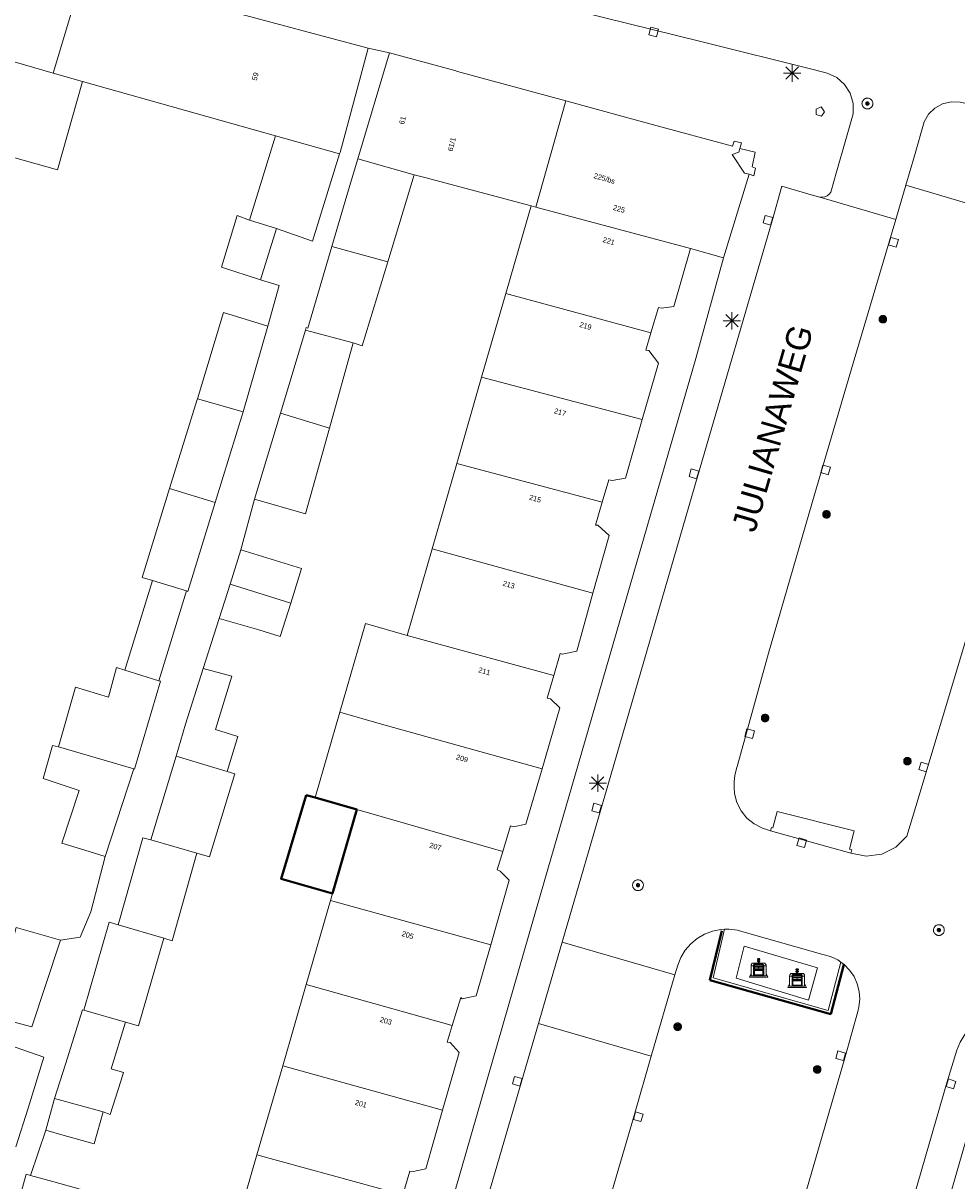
# Model space of a CAD drawing. Header units: metres. Extents: x 135779 to 137489, y 452643 to 455118.
# Tile 62 of 189: x 136535 to 136589, y 453078 to 453144. Entities that reach past the tile are written whole.
import ezdxf
from ezdxf.enums import TextEntityAlignment as Align

# ---------------------------------------------------------------- set-up
doc = ezdxf.new("R2010")
doc.units = ezdxf.units.M
doc.linetypes.add('DGN_Style_3', pattern=[78.572352, 56.123108, -22.449243])
for name, color, linetype, lineweight in [('KTop_BAK_Afval apart plaats', 96, 'Continuous', 13), ('KTop_GBI_Luifel', 40, 'Continuous', 40), ('KTop_NAR_Huisnummer (t)', 7, 'Continuous', 13), ('KTop_ORL_Weg_Straatnaam (t)', 7, 'Continuous', 13), ('KTop_OTD_Open verharding', 15, 'Continuous', 13), ('KTop_PAL_Lichtmast', 40, 'Continuous', 13), ('KTop_PND_Grondvlaksituatie van BAG-pand [tachy]', 1, 'Continuous', 13), ('KTop_PND_Pandscheiding', 40, 'Continuous', 13), ('KTop_PUT_Brandkraan of -put', 1, 'Continuous', 13), ('KTop_PUT_Inspectie- of rioolput', 15, 'Continuous', 13), ('KTop_PUT_Kolk', 15, 'Continuous', 13), ('KTop_VGO_Boom', 92, 'Continuous', 13), ('KTop_VGO_Haag (l)', 92, 'DGN_Style_3', 40), ('KTop_WGD_Fietspad', 40, 'Continuous', 13), ('KTop_WGD_Rijbaan_Lokale weg', 251, 'Continuous', 13), ('KTop_WGD_Rijbaan_Lokale weg_verkeersdrempel', 40, 'Continuous', 13), ('KTop_WGD_Voetpad', 251, 'Continuous', 13), ('KTop_WGD_Voetpad_achterpad', 251, 'Continuous', 13)]:
    doc.layers.add(name, color=color, linetype=linetype, lineweight=lineweight)
doc.styles.add('Style-ROVU', font='ROVU.shx')

# ---------------------------------------------------------------- blocks, each defined once
blk = doc.blocks.new('BAK_Afval_apart_plaats')
at = {"layer": 'KTop_BAK_Afval apart plaats'}
for p, q in [((-0.43, 0.141), (-0.425, 0.168)), ((-0.43, 0.118), (-0.43, 0.141)), ((-0.29, 0.118), (-0.43, 0.118)), ((-0.43, 0.118), (-0.43, -0.457)), ((-0.29, 0.118), (-0.43, 0.118)), ((-0.425, 0.168), (-0.416, 0.193)), ((-0.416, 0.193), (-0.403, 0.215)), ((-0.403, 0.215), (-0.384, 0.24)), ((-0.384, 0.24), (-0.364, 0.258)), ((-0.364, 0.258), (-0.342, 0.272)), ((-0.342, 0.272), (0, 0.272)), ((-0.282, 0.167), (-0.29, 0.146)), ((-0.282, 0.167), (-0.29, 0.146)), ((-0.29, 0.146), (-0.29, 0.118)), ((-0.29, 0.146), (-0.29, 0.118)), ((-0.29, -0.429), (-0.29, 0.118)), ((-0.29, 0.118), (-0.29, -0.429)), ((-0.273, 0.186), (-0.282, 0.167)), ((-0.273, 0.186), (-0.282, 0.167)), ((-0.248, 0.217), (-0.273, 0.186)), ((-0.248, 0.217), (-0.273, 0.186)), ((0.248, 0.217), (-0.248, 0.217)), ((0.248, 0.217), (-0.248, 0.217)), ((-0.242, 0.081), (-0.242, 0.153)), ((-0.242, 0.153), (0.242, 0.153)), ((0.242, 0.081), (-0.242, 0.081)), ((-0.242, 0.034), (-0.242, 0.081)), ((-0.242, 0.081), (0.242, 0.081)), ((-0.242, -0.059), (-0.242, 0.034)), ((-0.242, 0.034), (0.242, 0.034)), ((0.242, 0.034), (-0.242, 0.034)), ((-0.073, 0.513), (-0.072, 0.515)), ((-0.073, 0.513), (-0.073, 0.49)), ((-0.072, 0.511), (-0.073, 0.513)), ((-0.072, 0.511), (-0.073, 0.513)), ((-0.073, 0.49), (-0.072, 0.488)), ((-0.073, 0.399), (-0.073, 0.376)), ((-0.072, 0.397), (-0.073, 0.399)), ((-0.073, 0.376), (-0.072, 0.374)), ((-0.072, 0.515), (-0.071, 0.516)), ((-0.07, 0.51), (-0.072, 0.511)), ((-0.07, 0.51), (-0.072, 0.511)), ((-0.072, 0.488), (-0.07, 0.486)), ((-0.07, 0.396), (-0.072, 0.397)), ((-0.072, 0.374), (-0.07, 0.373)), ((-0.071, 0.516), (-0.07, 0.517)), ((-0.07, 0.517), (-0.067, 0.519)), ((-0.069, 0.509), (-0.07, 0.51)), ((-0.069, 0.509), (-0.07, 0.51)), ((-0.07, 0.486), (-0.069, 0.485)), ((-0.069, 0.395), (-0.07, 0.396)), ((-0.07, 0.373), (-0.069, 0.371)), ((-0.066, 0.507), (-0.069, 0.509)), ((-0.066, 0.507), (-0.069, 0.509)), ((-0.069, 0.485), (-0.066, 0.484)), ((-0.066, 0.394), (-0.069, 0.395)), ((-0.069, 0.371), (-0.066, 0.37)), ((-0.067, 0.519), (-0.065, 0.52)), ((-0.063, 0.506), (-0.066, 0.507)), ((-0.063, 0.506), (-0.066, 0.507)), ((-0.066, 0.484), (-0.063, 0.483)), ((-0.063, 0.392), (-0.066, 0.394)), ((-0.066, 0.37), (-0.063, 0.369)), ((-0.065, 0.52), (-0.061, 0.521)), ((-0.059, 0.505), (-0.063, 0.506)), ((-0.059, 0.505), (-0.063, 0.506)), ((-0.063, 0.483), (-0.059, 0.482)), ((-0.059, 0.391), (-0.063, 0.392)), ((-0.063, 0.369), (-0.059, 0.368)), ((-0.061, 0.521), (-0.055, 0.523)), ((-0.054, 0.504), (-0.059, 0.505)), ((-0.054, 0.504), (-0.059, 0.505)), ((-0.059, 0.482), (-0.054, 0.481)), ((-0.054, 0.39), (-0.059, 0.391)), ((-0.059, 0.368), (-0.054, 0.367)), ((-0.055, 0.523), (-0.049, 0.524)), ((-0.048, 0.503), (-0.054, 0.504)), ((-0.048, 0.503), (-0.054, 0.504)), ((-0.054, 0.481), (-0.048, 0.48)), ((-0.048, 0.389), (-0.054, 0.39)), ((-0.054, 0.367), (-0.048, 0.366)), ((-0.049, 0.524), (-0.043, 0.525)), ((-0.043, 0.502), (-0.048, 0.503)), ((-0.043, 0.502), (-0.048, 0.503)), ((-0.048, 0.48), (-0.043, 0.479)), ((-0.043, 0.388), (-0.048, 0.389)), ((-0.048, 0.366), (-0.043, 0.365)), ((-0.043, 0.525), (-0.035, 0.526)), ((-0.036, 0.501), (-0.043, 0.502)), ((-0.036, 0.501), (-0.043, 0.502)), ((-0.043, 0.479), (-0.036, 0.478)), ((-0.036, 0.388), (-0.043, 0.388)), ((-0.043, 0.365), (-0.036, 0.364)), ((-0.03, 0.501), (-0.036, 0.501)), ((-0.03, 0.501), (-0.036, 0.501)), ((-0.036, 0.478), (-0.03, 0.478)), ((-0.03, 0.387), (-0.036, 0.388)), ((-0.036, 0.364), (-0.03, 0.364)), ((-0.035, 0.526), (-0.029, 0.527)), ((-0.021, 0.5), (-0.03, 0.501)), ((-0.021, 0.5), (-0.03, 0.501)), ((-0.03, 0.478), (-0.028, 0.478)), ((-0.021, 0.387), (-0.03, 0.387)), ((-0.03, 0.364), (-0.028, 0.364)), ((-0.029, 0.527), (-0.023, 0.527)), ((-0.028, 0.478), (-0.021, 0.477)), ((-0.028, 0.468), (-0.028, 0.478)), ((-0.028, 0.478), (-0.021, 0.477)), ((-0.028, 0.4), (-0.028, 0.468)), ((-0.028, 0.468), (-0.021, 0.468)), ((-0.021, 0.468), (-0.028, 0.468)), ((-0.021, 0.4), (-0.028, 0.4)), ((-0.028, 0.364), (-0.021, 0.363)), ((-0.028, 0.355), (-0.028, 0.364)), ((-0.028, 0.364), (-0.021, 0.363)), ((-0.028, 0.272), (-0.028, 0.355)), ((-0.028, 0.355), (-0.021, 0.354)), ((-0.021, 0.354), (-0.028, 0.355)), ((0.028, 0.272), (-0.028, 0.272)), ((-0.023, 0.527), (-0.013, 0.528)), ((-0.014, 0.5), (-0.021, 0.5)), ((-0.014, 0.5), (-0.021, 0.5)), ((-0.021, 0.477), (-0.014, 0.477)), ((-0.021, 0.477), (-0.014, 0.477)), ((-0.021, 0.468), (-0.014, 0.468)), ((-0.014, 0.468), (-0.021, 0.468)), ((-0.014, 0.399), (-0.021, 0.4)), ((-0.014, 0.386), (-0.021, 0.387)), ((-0.021, 0.363), (-0.014, 0.363)), ((-0.021, 0.363), (-0.014, 0.363)), ((-0.021, 0.354), (-0.014, 0.354)), ((-0.014, 0.354), (-0.021, 0.354)), ((0, 0.5), (-0.014, 0.5)), ((0, 0.5), (-0.014, 0.5)), ((-0.014, 0.477), (0, 0.477)), ((-0.014, 0.477), (0, 0.477)), ((-0.014, 0.468), (0, 0.468)), ((0, 0.468), (-0.014, 0.468)), ((0, 0.399), (-0.014, 0.399)), ((0, 0.386), (-0.014, 0.386)), ((-0.014, 0.363), (0, 0.363)), ((-0.014, 0.363), (0, 0.363)), ((-0.014, 0.354), (0, 0.354)), ((0, 0.354), (-0.014, 0.354)), ((-0.013, 0.528), (-0.005, 0.528)), ((-0.005, 0.528), (0, 0.528)), ((0, 0.528), (0.005, 0.528)), ((0, 0.5), (0, 0.477)), ((0, 0.477), (0, 0.5)), ((0, 0.477), (0, 0.5)), ((0, 0.5), (0.014, 0.5)), ((0.014, 0.5), (0, 0.5)), ((0.014, 0.477), (0, 0.477)), ((0, 0.477), (0.014, 0.477)), ((0.014, 0.468), (0, 0.468)), ((0, 0.468), (0, 0.399)), ((0, 0.468), (0, 0.399)), ((0.014, 0.468), (0, 0.468)), ((0, 0.399), (0.014, 0.399)), ((0, 0.363), (0, 0.386)), ((0, 0.363), (0, 0.386)), ((0, 0.386), (0.014, 0.386)), ((0.014, 0.363), (0, 0.363)), ((0, 0.363), (0.014, 0.363)), ((0, 0.354), (0.014, 0.354)), ((0, 0.272), (0, 0.354)), ((0, 0.354), (0, 0.272)), ((0.014, 0.354), (0, 0.354)), ((0, 0.272), (0.342, 0.272)), ((0.028, 0.272), (0, 0.272)), ((0, 0.272), (0.028, 0.272)), ((0.005, 0.528), (0.013, 0.528)), ((0.013, 0.528), (0.023, 0.527)), ((0.014, 0.5), (0.021, 0.5)), ((0.021, 0.5), (0.014, 0.5)), ((0.021, 0.477), (0.014, 0.477)), ((0.014, 0.477), (0.021, 0.477)), ((0.021, 0.468), (0.014, 0.468)), ((0.021, 0.468), (0.014, 0.468)), ((0.014, 0.399), (0.021, 0.4)), ((0.014, 0.386), (0.021, 0.387)), ((0.021, 0.363), (0.014, 0.363)), ((0.014, 0.363), (0.021, 0.363)), ((0.014, 0.354), (0.021, 0.354)), ((0.021, 0.354), (0.014, 0.354)), ((0.021, 0.5), (0.03, 0.501)), ((0.03, 0.501), (0.021, 0.5)), ((0.028, 0.478), (0.021, 0.477)), ((0.021, 0.477), (0.028, 0.478)), ((0.021, 0.468), (0.028, 0.468)), ((0.028, 0.468), (0.021, 0.468)), ((0.028, 0.468), (0.021, 0.468)), ((0.021, 0.4), (0.028, 0.4)), ((0.021, 0.387), (0.03, 0.387)), ((0.028, 0.364), (0.021, 0.363)), ((0.021, 0.363), (0.028, 0.364)), ((0.021, 0.354), (0.028, 0.355)), ((0.028, 0.355), (0.021, 0.354)), ((0.023, 0.527), (0.029, 0.527)), ((0.03, 0.478), (0.028, 0.478)), ((0.028, 0.478), (0.028, 0.468)), ((0.028, 0.4), (0.028, 0.468)), ((0.03, 0.364), (0.028, 0.364)), ((0.028, 0.364), (0.028, 0.355)), ((0.028, 0.355), (0.028, 0.272)), ((0.029, 0.527), (0.035, 0.526)), ((0.03, 0.501), (0.036, 0.501)), ((0.036, 0.501), (0.03, 0.501)), ((0.036, 0.478), (0.03, 0.478)), ((0.03, 0.387), (0.036, 0.388)), ((0.036, 0.364), (0.03, 0.364)), ((0.035, 0.526), (0.043, 0.525)), ((0.036, 0.501), (0.043, 0.502)), ((0.043, 0.502), (0.036, 0.501)), ((0.043, 0.479), (0.036, 0.478)), ((0.036, 0.388), (0.043, 0.388)), ((0.043, 0.365), (0.036, 0.364)), ((0.043, 0.525), (0.049, 0.524)), ((0.043, 0.502), (0.048, 0.503)), ((0.048, 0.503), (0.043, 0.502)), ((0.048, 0.48), (0.043, 0.479)), ((0.043, 0.388), (0.048, 0.389)), ((0.048, 0.366), (0.043, 0.365)), ((0.048, 0.503), (0.054, 0.504)), ((0.054, 0.504), (0.048, 0.503)), ((0.054, 0.481), (0.048, 0.48)), ((0.048, 0.389), (0.054, 0.39)), ((0.054, 0.367), (0.048, 0.366)), ((0.049, 0.524), (0.055, 0.523)), ((0.054, 0.504), (0.059, 0.505)), ((0.059, 0.505), (0.054, 0.504)), ((0.059, 0.482), (0.054, 0.481)), ((0.054, 0.39), (0.059, 0.391)), ((0.059, 0.368), (0.054, 0.367)), ((0.055, 0.523), (0.061, 0.521)), ((0.059, 0.505), (0.063, 0.506)), ((0.063, 0.506), (0.059, 0.505)), ((0.063, 0.483), (0.059, 0.482)), ((0.059, 0.391), (0.063, 0.392)), ((0.063, 0.369), (0.059, 0.368)), ((0.061, 0.521), (0.065, 0.52)), ((0.063, 0.506), (0.066, 0.507)), ((0.066, 0.507), (0.063, 0.506)), ((0.066, 0.484), (0.063, 0.483)), ((0.063, 0.392), (0.066, 0.394)), ((0.066, 0.37), (0.063, 0.369)), ((0.065, 0.52), (0.067, 0.519)), ((0.066, 0.507), (0.069, 0.509)), ((0.069, 0.509), (0.066, 0.507)), ((0.069, 0.485), (0.066, 0.484)), ((0.066, 0.394), (0.069, 0.395)), ((0.069, 0.371), (0.066, 0.37)), ((0.067, 0.519), (0.07, 0.517)), ((0.069, 0.509), (0.07, 0.51)), ((0.07, 0.51), (0.069, 0.509)), ((0.07, 0.486), (0.069, 0.485)), ((0.069, 0.395), (0.07, 0.396)), ((0.07, 0.373), (0.069, 0.371)), ((0.07, 0.517), (0.071, 0.516)), ((0.07, 0.51), (0.072, 0.511)), ((0.072, 0.511), (0.07, 0.51)), ((0.072, 0.488), (0.07, 0.486)), ((0.07, 0.396), (0.072, 0.397)), ((0.072, 0.374), (0.07, 0.373)), ((0.071, 0.516), (0.072, 0.515)), ((0.072, 0.515), (0.073, 0.513)), ((0.072, 0.511), (0.073, 0.513)), ((0.073, 0.513), (0.072, 0.511)), ((0.073, 0.49), (0.072, 0.488)), ((0.072, 0.397), (0.073, 0.399)), ((0.073, 0.376), (0.072, 0.374)), ((0.073, 0.513), (0.073, 0.49)), ((0.073, 0.399), (0.073, 0.376)), ((0.242, 0.153), (0.242, 0.081)), ((0.242, 0.081), (0.242, 0.034)), ((0.242, 0.034), (0.242, -0.059)), ((0.273, 0.186), (0.248, 0.217)), ((0.273, 0.186), (0.248, 0.217)), ((0.282, 0.167), (0.273, 0.186)), ((0.282, 0.167), (0.273, 0.186)), ((0.29, 0.146), (0.282, 0.167)), ((0.29, 0.146), (0.282, 0.167)), ((0.29, 0.118), (0.29, 0.146)), ((0.29, 0.118), (0.29, 0.146)), ((0.43, 0.118), (0.29, 0.118)), ((0.29, 0.118), (0.29, -0.429)), ((0.43, 0.118), (0.29, 0.118)), ((0.29, -0.429), (0.29, 0.118)), ((0.342, 0.272), (0.364, 0.258)), ((0.364, 0.258), (0.384, 0.24)), ((0.384, 0.24), (0.403, 0.215)), ((0.403, 0.215), (0.416, 0.193)), ((0.416, 0.193), (0.425, 0.168)), ((0.425, 0.168), (0.43, 0.141)), ((0.43, 0.141), (0.43, 0.118)), ((0.43, -0.457), (0.43, 0.118)), ((-0.528, -0.528), (-0.43, -0.332)), ((0.528, -0.528), (-0.528, -0.528)), ((-0.43, -0.332), (-0.43, -0.457)), ((-0.43, -0.457), (0.43, -0.457)), ((-0.43, -0.457), (0.43, -0.457)), ((0.29, -0.429), (-0.29, -0.429)), ((-0.29, -0.429), (0.29, -0.429)), ((0.242, -0.059), (-0.242, -0.059)), ((-0.242, -0.059), (-0.242, -0.092)), ((0.242, -0.059), (-0.242, -0.059)), ((-0.242, -0.092), (0.242, -0.092)), ((-0.242, -0.11), (-0.242, -0.092)), ((-0.242, -0.092), (0.242, -0.092)), ((0.242, -0.11), (-0.242, -0.11)), ((0.242, -0.11), (-0.242, -0.11)), ((-0.242, -0.147), (0.242, -0.147)), ((-0.242, -0.41), (-0.242, -0.147)), ((0.242, -0.41), (-0.242, -0.41)), ((0.242, -0.11), (0.242, -0.059)), ((0.242, -0.092), (0.242, -0.11)), ((0.242, -0.092), (0.242, -0.11)), ((0.242, -0.147), (0.242, -0.41)), ((0.43, -0.457), (0.43, -0.332)), ((0.43, -0.332), (0.528, -0.528))]:
    blk.add_line(p, q, dxfattribs=at)
at = {"layer": 'KTop_BAK_Afval apart plaats', "flags": 128}
blk.add_lwpolyline([(0.029, 0.413), (0.035, 0.412), (0.043, 0.411), (0.049, 0.41), (0.055, 0.409), (0.061, 0.407), (0.065, 0.406), (0.067, 0.405), (0.07, 0.403), (0.071, 0.402), (0.072, 0.401), (0.073, 0.399), (0.072, 0.397), (0.07, 0.396), (0.069, 0.395), (0.066, 0.394), (0.063, 0.392), (0.059, 0.391), (0.054, 0.39), (0.048, 0.389), (0.043, 0.388), (0.036, 0.388), (0.03, 0.387), (0.021, 0.387), (0.014, 0.386), (0, 0.386), (-0.014, 0.386), (-0.021, 0.387), (-0.03, 0.387), (-0.036, 0.388), (-0.043, 0.388), (-0.048, 0.389), (-0.054, 0.39), (-0.059, 0.391), (-0.063, 0.392), (-0.066, 0.394), (-0.069, 0.395), (-0.07, 0.396), (-0.072, 0.397), (-0.073, 0.399), (-0.072, 0.401), (-0.071, 0.402), (-0.07, 0.403), (-0.067, 0.405), (-0.065, 0.406), (-0.061, 0.407), (-0.055, 0.409), (-0.049, 0.41), (-0.043, 0.411), (-0.035, 0.412), (-0.029, 0.413), (-0.028, 0.413), (-0.028, 0.4), (-0.021, 0.4), (-0.014, 0.399), (0, 0.399), (0.014, 0.399), (0.021, 0.4), (0.028, 0.4), (0.028, 0.413), (0.029, 0.413), (0.028, 0.413)], dxfattribs=at)
at = {"layer": 'KTop_BAK_Afval apart plaats'}
for p in [(0, 0), (-0.43, -0.457)]:
    blk.add_point(p, dxfattribs=at)
blk = doc.blocks.new('PAL_Lichtmast')
at = {"layer": 'KTop_PAL_Lichtmast'}
for p, q in [((-0.354, -0.354), (0.354, 0.354)), ((0.354, -0.354), (-0.354, 0.354)), ((0, -0.5), (0, 0.5)), ((-0.5, 0), (0.5, 0))]:
    blk.add_line(p, q, dxfattribs=at)
blk = doc.blocks.new('PUT_Brandkraan_of_-put')
at = {"layer": 'KTop_PUT_Brandkraan of -put'}
for p, q in [((-0.25, 0.034), (0, 0.25)), ((-0.158, -0.25), (-0.25, 0.034)), ((0, 0.25), (0.25, 0.033)), ((0.25, 0.033), (0.158, -0.25)), ((0.158, -0.25), (-0.158, -0.25))]:
    blk.add_line(p, q, dxfattribs=at)
blk = doc.blocks.new('PUT_Inspectie-_of_rioolput')
at = {"layer": 'KTop_PUT_Inspectie- of rioolput', "flags": 128}
for points in [[(0.31, 0), (0.308, 0.032), (0.303, 0.064), (0.294, 0.095), (0.283, 0.126), (0.268, 0.155), (0.25, 0.182), (0.23, 0.207), (0.207, 0.23), (0.182, 0.25), (0.154, 0.268), (0.126, 0.283), (0.095, 0.294), (0.064, 0.303), (0.032, 0.308), (0, 0.309), (-0.032, 0.308), (-0.064, 0.303), (-0.096, 0.294), (-0.126, 0.283), (-0.155, 0.268), (-0.182, 0.25), (-0.207, 0.23), (-0.23, 0.207), (-0.25, 0.182), (-0.268, 0.154), (-0.283, 0.126), (-0.294, 0.095), (-0.303, 0.064), (-0.308, 0.032), (-0.309, 0), (-0.308, -0.032), (-0.303, -0.064), (-0.294, -0.096), (-0.283, -0.126), (-0.268, -0.155), (-0.25, -0.182), (-0.23, -0.207), (-0.207, -0.23), (-0.182, -0.25), (-0.155, -0.268), (-0.126, -0.283), (-0.096, -0.294), (-0.064, -0.303), (-0.032, -0.308), (0, -0.309), (0.032, -0.308), (0.064, -0.303), (0.095, -0.294), (0.126, -0.283), (0.155, -0.268), (0.182, -0.25), (0.207, -0.23), (0.23, -0.207), (0.25, -0.182), (0.268, -0.155), (0.283, -0.126), (0.294, -0.096), (0.303, -0.064), (0.308, -0.032), (0.31, 0)], [(0.095, 0), (0.094, 0.009), (0.092, 0.019), (0.09, 0.029), (0.086, 0.038), (0.082, 0.047), (0.076, 0.055), (0.07, 0.063), (0.063, 0.07), (0.055, 0.076), (0.047, 0.082), (0.038, 0.086), (0.029, 0.09), (0.019, 0.092), (0.009, 0.094), (0, 0.094), (-0.01, 0.094), (-0.02, 0.092), (-0.029, 0.09), (-0.039, 0.086), (-0.048, 0.082), (-0.056, 0.076), (-0.064, 0.07), (-0.071, 0.063), (-0.077, 0.055), (-0.082, 0.047), (-0.087, 0.038), (-0.09, 0.029), (-0.093, 0.019), (-0.094, 0.009), (-0.095, 0), (-0.094, -0.01), (-0.093, -0.02), (-0.09, -0.029), (-0.087, -0.039), (-0.082, -0.048), (-0.077, -0.056), (-0.071, -0.064), (-0.064, -0.071), (-0.056, -0.077), (-0.047, -0.082), (-0.039, -0.087), (-0.029, -0.09), (-0.02, -0.093), (-0.01, -0.094), (0, -0.095), (0.009, -0.094), (0.019, -0.093), (0.029, -0.09), (0.038, -0.087), (0.047, -0.082), (0.055, -0.077), (0.063, -0.071), (0.07, -0.064), (0.076, -0.056), (0.082, -0.047), (0.086, -0.039), (0.09, -0.029), (0.092, -0.02), (0.094, -0.01), (0.095, 0)], [(0.035, 0), (0.034, 0.003), (0.034, 0.007), (0.033, 0.01), (0.031, 0.014), (0.03, 0.017), (0.028, 0.02), (0.026, 0.023), (0.023, 0.026), (0.02, 0.028), (0.017, 0.03), (0.014, 0.031), (0.01, 0.033), (0.007, 0.034), (0.003, 0.034), (0, 0.034), (-0.004, 0.034), (-0.007, 0.034), (-0.011, 0.033), (-0.014, 0.031), (-0.018, 0.03), (-0.021, 0.028), (-0.023, 0.026), (-0.026, 0.023), (-0.028, 0.02), (-0.03, 0.017), (-0.032, 0.014), (-0.033, 0.01), (-0.034, 0.007), (-0.035, 0.003), (-0.035, 0), (-0.035, -0.004), (-0.034, -0.007), (-0.033, -0.011), (-0.032, -0.014), (-0.03, -0.018), (-0.028, -0.021), (-0.026, -0.023), (-0.023, -0.026), (-0.021, -0.028), (-0.017, -0.03), (-0.014, -0.032), (-0.011, -0.033), (-0.007, -0.034), (-0.004, -0.035), (0, -0.035), (0.003, -0.035), (0.007, -0.034), (0.01, -0.033), (0.014, -0.032), (0.017, -0.03), (0.02, -0.028), (0.023, -0.026), (0.026, -0.023), (0.028, -0.021), (0.03, -0.017), (0.031, -0.014), (0.033, -0.011), (0.034, -0.007), (0.034, -0.004), (0.035, 0)], [(0.01, 0.02), (0.007, 0.02), (0.005, 0.021), (0.003, 0.022), (0.001, 0.022), (-0.001, 0.022), (-0.004, 0.022), (-0.006, 0.021), (-0.008, 0.02), (-0.01, 0.019), (-0.012, 0.018), (-0.014, 0.017), (-0.016, 0.015), (-0.017, 0.013), (-0.019, 0.012), (-0.02, 0.009), (-0.021, 0.007), (-0.022, 0.005), (-0.022, 0.003), (-0.022, 0.001), (-0.022, -0.001), (-0.022, -0.004), (-0.022, -0.006), (-0.021, -0.008), (-0.02, -0.01), (-0.019, -0.012), (-0.017, -0.014), (-0.016, -0.016), (-0.014, -0.017), (-0.012, -0.019), (-0.01, -0.02), (-0.008, -0.021), (-0.006, -0.022), (-0.003, -0.022), (-0.001, -0.022), (0.001, -0.022), (0.003, -0.022), (0.005, -0.022), (0.008, -0.021), (0.01, -0.02), (0.012, -0.019), (0.014, -0.017), (0.015, -0.016), (0.017, -0.014), (0.018, -0.012), (0.02, -0.01), (0.02, -0.008), (0.021, -0.006), (0.022, -0.003), (0.022, -0.001), (0.022, 0.001), (0.022, 0.003), (0.021, 0.005), (0.02, 0.008), (0.019, 0.01), (0.018, 0.012), (0.017, 0.014), (0.015, 0.015), (0.013, 0.017), (0.012, 0.018), (0.01, 0.02)]]:
    blk.add_lwpolyline(points, dxfattribs=at)
blk = doc.blocks.new('PUT_Kolk')
at = {"layer": 'KTop_PUT_Kolk', "flags": 128}
blk.add_lwpolyline([(0.225, -0.225), (0.225, 0.225), (-0.225, 0.225), (-0.225, -0.225), (0.225, -0.225)], dxfattribs=at)
blk = doc.blocks.new('VGO_Boom')
at = {"layer": 'KTop_VGO_Boom', "flags": 128}
for points in [[(0.215, 0), (0.214, 0.022), (0.21, 0.045), (0.204, 0.066), (0.196, 0.087), (0.186, 0.108), (0.174, 0.126), (0.16, 0.144), (0.144, 0.16), (0.126, 0.174), (0.107, 0.186), (0.087, 0.196), (0.066, 0.204), (0.045, 0.21), (0.022, 0.214), (-0.001, 0.215), (-0.023, 0.214), (-0.045, 0.21), (-0.067, 0.204), (-0.088, 0.196), (-0.108, 0.186), (-0.127, 0.174), (-0.144, 0.16), (-0.16, 0.144), (-0.174, 0.126), (-0.187, 0.107), (-0.197, 0.087), (-0.205, 0.066), (-0.211, 0.045), (-0.214, 0.022), (-0.215, -0.001), (-0.214, -0.023), (-0.211, -0.045), (-0.205, -0.067), (-0.197, -0.088), (-0.187, -0.108), (-0.174, -0.127), (-0.16, -0.144), (-0.144, -0.16), (-0.127, -0.174), (-0.108, -0.187), (-0.088, -0.197), (-0.067, -0.205), (-0.045, -0.211), (-0.023, -0.214), (0, -0.215), (0.022, -0.214), (0.045, -0.211), (0.066, -0.205), (0.087, -0.197), (0.108, -0.187), (0.126, -0.174), (0.144, -0.16), (0.16, -0.144), (0.174, -0.127), (0.186, -0.108), (0.196, -0.088), (0.204, -0.067), (0.21, -0.045), (0.214, -0.023), (0.215, -0.001)], [(0.155, 0), (0.154, 0.016), (0.152, 0.032), (0.147, 0.048), (0.142, 0.063), (0.134, 0.078), (0.125, 0.091), (0.115, 0.104), (0.104, 0.115), (0.091, 0.125), (0.077, 0.134), (0.063, 0.142), (0.048, 0.147), (0.032, 0.152), (0.016, 0.154), (-0.001, 0.155), (-0.017, 0.154), (-0.033, 0.152), (-0.048, 0.147), (-0.064, 0.142), (-0.078, 0.134), (-0.092, 0.125), (-0.104, 0.115), (-0.116, 0.104), (-0.126, 0.091), (-0.135, 0.077), (-0.142, 0.063), (-0.148, 0.048), (-0.152, 0.032), (-0.155, 0.016), (-0.155, -0.001), (-0.155, -0.017), (-0.152, -0.033), (-0.148, -0.048), (-0.142, -0.064), (-0.135, -0.078), (-0.126, -0.092), (-0.116, -0.104), (-0.104, -0.116), (-0.092, -0.126), (-0.078, -0.135), (-0.064, -0.142), (-0.048, -0.148), (-0.033, -0.152), (-0.017, -0.155), (0, -0.155), (0.016, -0.155), (0.032, -0.152), (0.048, -0.148), (0.063, -0.142), (0.078, -0.135), (0.091, -0.126), (0.104, -0.116), (0.115, -0.104), (0.125, -0.092), (0.134, -0.078), (0.142, -0.064), (0.147, -0.048), (0.152, -0.033), (0.154, -0.017), (0.155, -0.001)], [(0.095, 0), (0.094, 0.01), (0.093, 0.02), (0.09, 0.029), (0.087, 0.039), (0.082, 0.048), (0.077, 0.056), (0.071, 0.064), (0.064, 0.071), (0.056, 0.077), (0.047, 0.082), (0.039, 0.087), (0.029, 0.09), (0.02, 0.093), (0.01, 0.094), (-0.001, 0.095), (-0.01, 0.094), (-0.02, 0.093), (-0.03, 0.09), (-0.039, 0.087), (-0.048, 0.082), (-0.056, 0.077), (-0.064, 0.071), (-0.071, 0.064), (-0.077, 0.056), (-0.083, 0.047), (-0.087, 0.039), (-0.091, 0.029), (-0.093, 0.02), (-0.095, 0.01), (-0.095, -0.001), (-0.095, -0.01), (-0.093, -0.02), (-0.091, -0.03), (-0.087, -0.039), (-0.083, -0.048), (-0.077, -0.056), (-0.071, -0.064), (-0.064, -0.071), (-0.056, -0.077), (-0.048, -0.083), (-0.039, -0.087), (-0.03, -0.091), (-0.02, -0.093), (-0.01, -0.095), (0, -0.095), (0.01, -0.095), (0.02, -0.093), (0.029, -0.091), (0.039, -0.087), (0.048, -0.083), (0.056, -0.077), (0.064, -0.071), (0.071, -0.064), (0.077, -0.056), (0.082, -0.048), (0.087, -0.039), (0.09, -0.03), (0.093, -0.02), (0.094, -0.01), (0.095, -0.001)], [(0.035, 0), (0.035, 0.004), (0.034, 0.007), (0.033, 0.011), (0.032, 0.014), (0.03, 0.018), (0.028, 0.021), (0.026, 0.023), (0.023, 0.026), (0.021, 0.028), (0.017, 0.03), (0.014, 0.032), (0.011, 0.033), (0.007, 0.034), (0.004, 0.035), (-0.001, 0.035), (-0.004, 0.035), (-0.008, 0.034), (-0.011, 0.033), (-0.015, 0.032), (-0.018, 0.03), (-0.021, 0.028), (-0.024, 0.026), (-0.027, 0.023), (-0.029, 0.021), (-0.031, 0.017), (-0.032, 0.014), (-0.034, 0.011), (-0.035, 0.007), (-0.035, 0.004), (-0.035, -0.001), (-0.035, -0.004), (-0.035, -0.008), (-0.034, -0.011), (-0.032, -0.015), (-0.031, -0.018), (-0.029, -0.021), (-0.027, -0.024), (-0.024, -0.027), (-0.021, -0.029), (-0.018, -0.031), (-0.015, -0.032), (-0.011, -0.034), (-0.008, -0.035), (-0.004, -0.035), (0, -0.035), (0.004, -0.035), (0.007, -0.035), (0.011, -0.034), (0.014, -0.032), (0.018, -0.031), (0.021, -0.029), (0.023, -0.027), (0.026, -0.024), (0.028, -0.021), (0.03, -0.018), (0.032, -0.015), (0.033, -0.011), (0.034, -0.008), (0.035, -0.004), (0.035, 0)]]:
    blk.add_lwpolyline(points, dxfattribs=at)

msp = doc.modelspace()

# ---------------------------------------------------------------- linework, layer by layer
at = {"layer": 'KTop_GBI_Luifel', "flags": 128}
msp.add_lwpolyline([(136551.605, 453100.038), (136550.173, 453095.246), (136553.114, 453094.396), (136554.506, 453099.213), (136552.135, 453099.898), (136551.605, 453100.038)], dxfattribs=at)
at = {"layer": 'KTop_OTD_Open verharding', "flags": 128}
msp.add_lwpolyline([(136578.198, 453097.99), (136578.258, 453098.187), (136578.34, 453098.172), (136578.59, 453099.092), (136582.992, 453097.991), (136582.726, 453096.935), (136582.859, 453096.907), (136582.814, 453096.714)], dxfattribs=at)
at = {"layer": 'KTop_PND_Grondvlaksituatie van BAG-pand [tachy]', "flags": 128}
for points in [[(136555.156, 453142.821), (136538.855, 453147.18), (136538.805, 453147.003)], [(136553.529, 453136.769), (136553.551, 453136.841), (136555.156, 453142.821)], [(136556.376, 453142.549), (136554.567, 453136.477)], [(136566.493, 453139.793), (136560.286, 453141.484), (136560.118, 453141.53), (136556.376, 453142.549)], [(136534.921, 453136.544), (136537.377, 453135.857), (136538.799, 453140.899)], [(136538.799, 453140.899), (136549.854, 453137.805)], [(136576.456, 453137.077), (136576.545, 453137.401), (136576.123, 453137.49), (136576.028, 453137.195), (136571.512, 453138.426), (136566.493, 453139.793)], [(136549.854, 453137.805), (136548.37, 453132.96)], [(136576.982, 453135.605), (136576.715, 453135.652), (136576.013, 453136.73), (136576.384, 453136.866), (136576.456, 453137.077)], [(136549.91, 453132.493), (136551.981, 453131.766), (136553.529, 453136.769)], [(136554.567, 453136.477), (136554.041, 453134.713), (136553.082, 453131.462)], [(136556.283, 453130.577), (136557.801, 453135.565)], [(136557.801, 453135.565), (136558.411, 453135.402), (136564.495, 453133.78)], [(136575.516, 453130.806), (136576.982, 453135.605)], [(136564.495, 453133.78), (136563.045, 453128.762)], [(136548.37, 453132.96), (136547.663, 453133.237), (136546.76, 453130.274), (136548.996, 453129.551)], [(136548.996, 453129.551), (136549.91, 453132.493)], [(136553.082, 453131.462), (136551.703, 453126.785), (136551.609, 453126.816), (136551.567, 453126.676)], [(136571.356, 453126.506), (136571.8, 453127.968), (136571.964, 453127.927), (136572.678, 453128.021), (136573.626, 453131.346)], [(136573.626, 453131.346), (136575.516, 453130.806)], [(136554.303, 453125.936), (136554.82, 453125.767), (136556.283, 453130.577)], [(136563.045, 453128.762), (136561.66, 453123.968)], [(136549.413, 453126.889), (136546.869, 453127.683), (136545.379, 453122.732)], [(136547.995, 453121.989), (136549.413, 453126.889)], [(136551.567, 453126.676), (136550.134, 453121.906)], [(136570.864, 453121.547), (136571.786, 453124.774), (136571.234, 453125.506), (136571.059, 453125.526), (136571.356, 453126.506)], [(136552.941, 453121.062), (136554.303, 453125.936)], [(136561.66, 453123.968), (136560.232, 453119.026)], [(136545.379, 453122.732), (136545.369, 453122.699), (136543.789, 453117.596)], [(136546.399, 453116.794), (136547.995, 453121.989)], [(136550.134, 453121.906), (136548.659, 453116.995)], [(136568.561, 453116.813), (136568.944, 453118.097), (136569.134, 453118.052), (136569.907, 453118.195), (136570.864, 453121.547)], [(136548.659, 453116.995), (136551.57, 453116.152), (136552.941, 453121.062)], [(136560.232, 453119.026), (136558.822, 453114.146)], [(136543.789, 453117.596), (136542.215, 453112.51), (136542.807, 453112.328)], [(136544.749, 453111.735), (136544.834, 453111.709), (136546.399, 453116.794)], [(136568.036, 453111.597), (136568.963, 453114.903), (136568.311, 453115.494), (136568.176, 453115.5), (136568.561, 453116.813)], [(136547.877, 453114.083), (136547.255, 453112.121)], [(136550.724, 453111.027), (136551.347, 453113.021), (136550.111, 453113.407), (136547.877, 453114.083)], [(136558.822, 453114.146), (136557.387, 453109.179)], [(136542.807, 453112.328), (136541.218, 453107.193)], [(136547.255, 453112.121), (136546.633, 453110.159)], [(136543.166, 453106.592), (136544.749, 453111.735)], [(136565.799, 453106.888), (136566.168, 453108.15), (136566.278, 453108.119), (136567.108, 453108.287), (136568.036, 453111.597)], [(136546.633, 453110.159), (136548.892, 453109.506), (136550.128, 453109.12), (136550.724, 453111.027)], [(136557.387, 453109.179), (136555.016, 453109.865), (136553.546, 453104.78)], [(136541.218, 453107.193), (136540.75, 453107.348), (136540.291, 453105.639), (136538.395, 453106.218), (136537.422, 453102.798)], [(136545.72, 453107.29), (136544.708, 453104.107), (136544.158, 453102.274)], [(136547.095, 453101.395), (136547.701, 453103.4), (136546.419, 453103.787), (136547.359, 453106.852), (136545.72, 453107.29)], [(136541.731, 453101.548), (136541.787, 453101.533), (136543.269, 453106.559), (136543.166, 453106.592)], [(136565.121, 453101.549), (136566.132, 453105.045), (136565.6, 453105.556), (136565.42, 453105.597), (136565.799, 453106.888)], [(136553.546, 453104.78), (136552.135, 453099.898), (136554.506, 453099.213)], [(136537.422, 453102.798), (136537.089, 453102.886), (136536.551, 453100.992), (136538.608, 453100.307), (136537.62, 453097.291), (136538.932, 453096.885), (136540.107, 453096.522)], [(136544.158, 453102.274), (136542.706, 453097.471)], [(136540.107, 453096.522), (136541.731, 453101.548)], [(136545.348, 453096.71), (136546.08, 453096.499), (136547.521, 453101.267), (136547.095, 453101.395)], [(136562.875, 453096.807), (136563.317, 453098.276), (136563.477, 453098.231), (136564.202, 453098.374), (136565.121, 453101.549)], [(136554.506, 453099.213), (136553.114, 453094.396), (136552.999, 453093.997)], [(136542.706, 453097.471), (136542.255, 453097.601), (136540.839, 453092.604)], [(136543.465, 453091.838), (136543.945, 453091.698), (136545.348, 453096.71)], [(136562.182, 453091.469), (136563.246, 453095.165), (136562.724, 453095.692), (136562.559, 453095.757), (136562.875, 453096.807)], [(136552.999, 453093.997), (136551.611, 453089.193)], [(136540.839, 453092.604), (136540.32, 453092.756), (136538.875, 453087.725)], [(136537.531, 453091.734), (136535, 453092.46), (136533.662, 453087.403)], [(136533.662, 453087.403), (136533.653, 453087.368), (136535.891, 453086.761), (136537.501, 453091.621), (136537.531, 453091.734)], [(136541.261, 453087.037), (136542.016, 453086.82), (136543.465, 453091.838)], [(136559.973, 453086.844), (136560.461, 453088.441), (136560.551, 453088.37), (136561.34, 453088.548), (136562.182, 453091.469)], [(136551.611, 453089.193), (136550.265, 453084.535)], [(136538.875, 453087.725), (136538.791, 453087.751), (136537.826, 453084.624), (136537.205, 453082.672)], [(136539.975, 453081.903), (136540.384, 453081.749), (136540.988, 453083.649), (136541.141, 453084.145), (136540.436, 453084.362), (136541.261, 453087.037)], [(136559.424, 453081.998), (136560.37, 453085.29), (136559.867, 453085.871), (136559.678, 453085.882), (136559.973, 453086.844)], [(136534.985, 453079.898), (136535.695, 453082.101), (136536.592, 453085.026), (136534.566, 453085.73), (136533.635, 453086.03)], [(136550.265, 453084.535), (136548.793, 453079.443)], [(136537.205, 453082.672), (136536.695, 453080.848)], [(136536.695, 453080.848), (136537.612, 453080.592), (136539.464, 453080.074), (136539.975, 453081.903)], [(136557.145, 453077.152), (136557.54, 453078.504), (136557.635, 453078.464), (136558.46, 453078.642), (136559.424, 453081.998)], [(136548.793, 453079.443), (136547.488, 453074.926)], [(136535.816, 453078.257), (136535.565, 453078.325), (136534.132, 453073.14), (136534.234, 453073.111)], [(136536.671, 453072.421), (136536.673, 453072.427), (136537.151, 453072.281), (136538.675, 453077.474), (136536.806, 453077.988), (136535.816, 453078.257)]]:
    msp.add_lwpolyline(points, dxfattribs=at)
at = {"layer": 'KTop_PND_Pandscheiding', "flags": 128}
for points in [[(136537.126, 453141.383), (136538.805, 453147.003)], [(136528.223, 453143.957), (136537.126, 453141.383)], [(136538.799, 453140.899), (136537.126, 453141.383)], [(136566.493, 453139.793), (136564.77, 453133.707)], [(136553.529, 453136.769), (136549.854, 453137.805)], [(136557.801, 453135.565), (136554.567, 453136.477)], [(136564.77, 453133.707), (136564.495, 453133.78)], [(136573.626, 453131.346), (136564.77, 453133.707)], [(136549.91, 453132.493), (136548.37, 453132.96)], [(136556.283, 453130.577), (136553.082, 453131.462)], [(136563.045, 453128.762), (136571.356, 453126.506)], [(136551.567, 453126.676), (136554.303, 453125.936)], [(136561.66, 453123.968), (136570.864, 453121.547)], [(136547.995, 453121.989), (136545.379, 453122.732)], [(136550.134, 453121.906), (136552.941, 453121.062)], [(136560.232, 453119.026), (136568.561, 453116.813)], [(136543.789, 453117.596), (136546.399, 453116.794)], [(136568.036, 453111.597), (136558.822, 453114.146)], [(136542.807, 453112.328), (136544.749, 453111.735)], [(136547.255, 453112.121), (136550.724, 453111.027)], [(136565.799, 453106.888), (136557.387, 453109.179)], [(136541.218, 453107.193), (136543.166, 453106.592)], [(136565.121, 453101.549), (136555.917, 453104.094), (136553.546, 453104.78)], [(136541.731, 453101.548), (136537.422, 453102.798)], [(136544.158, 453102.274), (136546.508, 453101.57), (136547.095, 453101.395)], [(136562.875, 453096.807), (136554.506, 453099.213)], [(136542.706, 453097.471), (136545.348, 453096.71)], [(136552.999, 453093.997), (136562.182, 453091.469)], [(136540.839, 453092.604), (136543.465, 453091.838)], [(136551.611, 453089.193), (136559.973, 453086.844)], [(136538.875, 453087.725), (136541.261, 453087.037)], [(136550.265, 453084.535), (136559.424, 453081.998)], [(136537.205, 453082.672), (136539.975, 453081.903)], [(136548.793, 453079.443), (136557.145, 453077.152)]]:
    msp.add_lwpolyline(points, dxfattribs=at)
at = {"layer": 'KTop_VGO_Haag (l)', "flags": 128}
msp.add_lwpolyline([(136575.418, 453092.258), (136574.725, 453089.442), (136581.67, 453087.489), (136582.412, 453090.346)], dxfattribs=at)
at = {"layer": 'KTop_WGD_Fietspad', "flags": 128}
for points in [[(136525.661, 453155.352), (136530.406, 453154.122), (136531.589, 453153.817), (136539.263, 453151.836), (136547.251, 453149.842), (136556.571, 453147.532), (136562.997, 453145.977), (136574.284, 453143.18), (136580.736, 453141.573), (136581.457, 453141.389), (136581.998, 453141.133), (136582.447, 453140.736), (136582.767, 453140.231), (136582.935, 453139.656), (136582.936, 453139.058), (136582.514, 453137.579), (136582.005, 453135.787), (136581.661, 453134.573), (136581.574, 453134.452), (136581.459, 453134.357), (136581.322, 453134.299), (136581.175, 453134.276), (136581.028, 453134.293)], [(136585.963, 453134.971), (136586.447, 453136.643), (136587, 453138.59), (136587.253, 453139.033), (136587.617, 453139.39), (136588.065, 453139.634), (136588.562, 453139.747), (136589.071, 453139.72), (136589.338, 453139.662), (136597.735, 453137.852)], [(136585.963, 453134.971), (136585.394, 453133.007)]]:
    msp.add_lwpolyline(points, dxfattribs=at)
at = {"layer": 'KTop_WGD_Rijbaan_Lokale weg', "flags": 128}
for points in [[(136581.028, 453134.293), (136580.529, 453134.418), (136578.86, 453134.92), (136578.303, 453132.925), (136574.053, 453118.349), (136568.882, 453100.592), (136566.269, 453091.617)], [(136581.028, 453134.293), (136585.394, 453133.007)], [(136585.394, 453133.007), (136582.949, 453124.782), (136580.755, 453117.303), (136578.089, 453108.177), (136576.336, 453101.815), (136576.235, 453101.488), (136576.165, 453101.154), (136576.126, 453100.814), (136576.119, 453100.472), (136576.144, 453100.131), (136576.282, 453099.616), (136576.523, 453099.141), (136576.858, 453098.727), (136577.271, 453098.39), (136577.745, 453098.147), (136578.198, 453097.99)], [(136582.814, 453096.714), (136583.692, 453096.544), (136584.578, 453096.664), (136585.379, 453097.061), (136586.01, 453097.694), (136586.526, 453099.381), (136589.266, 453108.474), (136592.939, 453121.115), (136595.615, 453130.462)], [(136578.198, 453097.99), (136582.814, 453096.714)], [(136575.577, 453092.355), (136575.36, 453092.348), (136574.885, 453092.253), (136574.432, 453092.08), (136574.014, 453091.836), (136573.641, 453091.527), (136573.325, 453091.16), (136573.073, 453090.746), (136572.892, 453090.297), (136572.73, 453089.737)], [(136575.577, 453092.355), (136575.844, 453092.364), (136576.324, 453092.3), (136576.434, 453092.274), (136581.213, 453090.904), (136581.648, 453090.789), (136582.055, 453090.598), (136582.239, 453090.469)], [(136566.269, 453091.617), (136572.73, 453089.737)], [(136565.504, 453026.037), (136565.66, 453026.587), (136566.295, 453028.819), (136570.745, 453044.172), (136576.841, 453065.565), (136582.475, 453085.056), (136583.203, 453087.654), (136583.267, 453087.904), (136583.317, 453088.351), (136583.286, 453088.8), (136583.177, 453089.237), (136582.993, 453089.647), (136582.739, 453090.018), (136582.423, 453090.339), (136582.239, 453090.469)], [(136576.497, 453042.742), (136588.298, 453083.561), (136588.884, 453085.437), (136589.073, 453085.89), (136589.34, 453086.328), (136589.672, 453086.719), (136590.06, 453087.054), (136590.496, 453087.324), (136590.968, 453087.523), (136591.466, 453087.647), (136591.977, 453087.692), (136592.267, 453087.655), (136593.074, 453087.496), (136593.862, 453087.26), (136595.539, 453086.747), (136614.672, 453081.301), (136627.88, 453077.669)], [(136564.912, 453086.961), (136557.608, 453061.941), (136551.799, 453041.742), (136548.789, 453031.45), (136546.222, 453022.674), (136544.406, 453016.369), (136544.289, 453015.967)], [(136571.38, 453085.079), (136564.912, 453086.961)], [(136571.38, 453085.079), (136570.4, 453081.695), (136568.741, 453076.023)]]:
    msp.add_lwpolyline(points, dxfattribs=at)
at = {"layer": 'KTop_WGD_Rijbaan_Lokale weg_verkeersdrempel', "flags": 128}
for points in [[(136566.269, 453091.617), (136565.375, 453088.546), (136564.912, 453086.961)], [(136572.73, 453089.737), (136571.38, 453085.079)]]:
    msp.add_lwpolyline(points, dxfattribs=at)
at = {"layer": 'KTop_WGD_Voetpad', "flags": 128}
for points in [[(136556.376, 453142.549), (136555.156, 453142.821)], [(136576.456, 453137.077), (136577.334, 453136.864), (136577.148, 453136.028), (136577.354, 453135.944), (136577.253, 453135.508), (136576.982, 453135.605)], [(136595.893, 453132.04), (136585.963, 453134.971)], [(136575.516, 453130.806), (136573.929, 453125.037), (136566.997, 453101.118), (136565.284, 453095.206), (136559.582, 453075.403), (136557.267, 453067.618), (136556.666, 453065.481), (136553.762, 453055.652), (136546.914, 453031.99), (136545.445, 453026.915), (136543.748, 453027.417)], [(136582.239, 453090.469), (136581.509, 453087.708), (136574.924, 453089.574), (136575.577, 453092.355)], [(136580.907, 453090.144), (136576.7, 453091.386), (136576.234, 453089.556), (136580.383, 453088.295), (136580.907, 453090.144)], [(136575.299, 453024.182), (136573.43, 453024.707), (136590.284, 453083.365), (136590.731, 453084.907), (136590.814, 453085.183), (136590.97, 453085.425), (136591.185, 453085.615), (136591.445, 453085.74), (136591.729, 453085.788), (136591.782, 453085.788), (136592.912, 453085.45), (136592.913, 453085.455), (136593.449, 453085.289)]]:
    msp.add_lwpolyline(points, dxfattribs=at)
at = {"layer": 'KTop_WGD_Voetpad_achterpad', "flags": 128}
for points in [[(136548.996, 453129.551), (136550.071, 453129.231), (136549.413, 453126.889)], [(136547.877, 453114.083), (136548.659, 453116.995)], [(136545.72, 453107.29), (136546.633, 453110.159)], [(136540.107, 453096.522), (136539.273, 453093.348), (136538.664, 453091.909), (136537.531, 453091.734)], [(136535.816, 453078.257), (136536.695, 453080.848)]]:
    msp.add_lwpolyline(points, dxfattribs=at)

# ---------------------------------------------------------------- block references
at = {"layer": 'KTop_BAK_Afval apart plaats'}
for p in [(136577.526, 453090.148), (136579.733, 453089.556)]:
    msp.add_blockref('BAK_Afval_apart_plaats', p, dxfattribs=at)
at = {"layer": 'KTop_PAL_Lichtmast'}
for p in [(136579.448, 453141.392), (136575.993, 453127.203), (136568.313, 453100.723)]:
    msp.add_blockref('PAL_Lichtmast', p, dxfattribs=at)
at = {"layer": 'KTop_PUT_Brandkraan of -put', "rotation": 344.0750723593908}
msp.add_blockref('PUT_Brandkraan_of_-put', (136581.048, 453139.215), dxfattribs=at)
at = {"layer": 'KTop_PUT_Inspectie- of rioolput'}
for p, rotation in [((136583.757, 453139.644), 180.0958122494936), ((136570.617, 453094.879), 163.7675003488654), ((136587.851, 453092.31), 74.40201113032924)]:
    msp.add_blockref('PUT_Inspectie-_of_rioolput', p, dxfattribs=dict(at, rotation=rotation))
at = {"layer": 'KTop_PUT_Kolk'}
for p, rotation in [((136571.516, 453143.742), 76.08206447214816), ((136578.06, 453132.963), 343.7446256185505), ((136585.254, 453131.701), 163.44465846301), ((136573.819, 453118.439), 343.7446256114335), ((136581.36, 453118.663), 163.6506998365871), ((136577.011, 453103.556), 164.594866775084), ((136586.978, 453101.648), 343.2308335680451), ((136568.245, 453099.299), 343.7675003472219), ((136579.998, 453097.31), 74.54761436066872), ((136582.226, 453085.111), 343.8777191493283), ((136563.703, 453083.65), 343.7260782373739), ((136588.544, 453083.499), 162.6529316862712), ((136570.636, 453081.617), 163.6963603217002)]:
    msp.add_blockref('PUT_Kolk', p, dxfattribs=dict(at, rotation=rotation))
at = {"layer": 'KTop_VGO_Boom'}
for p in [(136584.644, 453127.294), (136581.414, 453116.119), (136577.897, 453104.454), (136586.05, 453101.984), (136572.89, 453086.775), (136580.884, 453084.327)]:
    msp.add_blockref('VGO_Boom', p, dxfattribs=at)

# ---------------------------------------------------------------- texts
at = {"layer": 'KTop_NAR_Huisnummer (t)', "style": 'Style-ROVU'}
for s, rotation, p in [('59', 75, (136548.751, 453141.42)), ('61', 74.8, (136557.188, 453138.904)), ('61/1', 75.3, (136560.049, 453137.699)), ('225/bs', 343.9, (136569.291, 453135.183)), ('225', 343.9, (136569.861, 453133.517)), ('221', 343.9, (136569.277, 453131.676)), ('219', 343.9, (136567.946, 453126.814)), ('217', 343.9, (136566.491, 453121.871)), ('215', 343.9, (136565.064, 453116.921)), ('213', 343.9, (136563.546, 453111.996)), ('211', 343.9, (136562.152, 453107.036)), ('209', 343.9, (136560.873, 453102.044)), ('207', 343.9, (136559.347, 453096.996)), ('205', 343, (136557.761, 453091.922)), ('203', 343.9, (136556.51, 453087.015)), ('201', 343.9, (136555.081, 453082.266))]:
    msp.add_text(s, height=0.3, rotation=rotation, dxfattribs=at).set_placement(p, align=Align.MIDDLE_RIGHT)
at = {"layer": 'KTop_ORL_Weg_Straatnaam (t)', "style": 'Style-ROVU'}
msp.add_text('JULIANAWEG', height=1.4, rotation=73.97589, dxfattribs=at).set_placement((136577.315, 453115.015))

doc.saveas('drawing.dxf')
